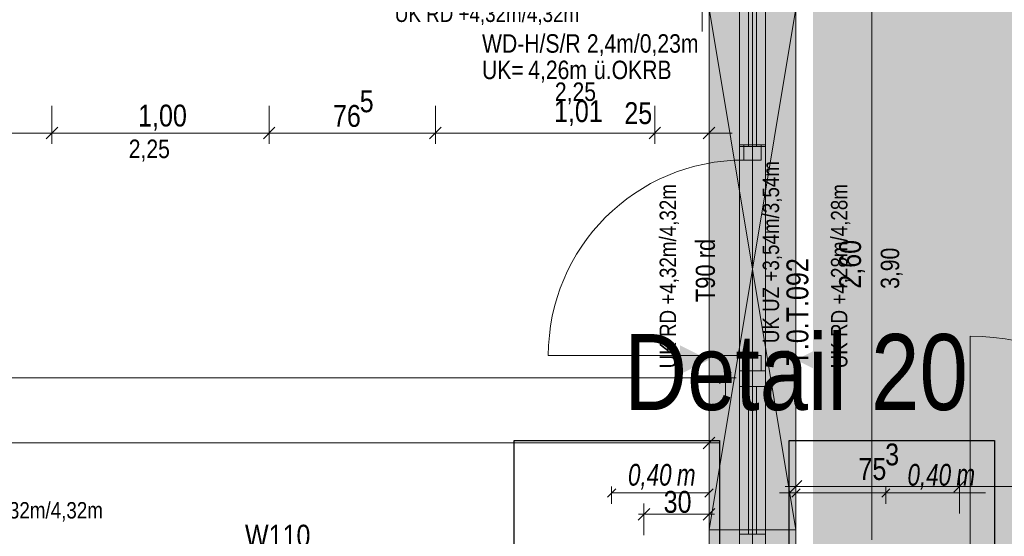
# Model space of a CAD drawing. Extents: x -500 to 300, y 62 to 1162.
# Tile 73 of 90: x -66 to 25, y 780 to 827. Entities that reach past the tile are written whole.
import ezdxf
from ezdxf.lldxf.tags import DXFTag

# ---------------------------------------------------------------- set-up
doc = ezdxf.new("R2010")
doc.units = 0
doc.layers.get('0').update_dxf_attribs({"lineweight": 13})
for name, color, linetype, lineweight, true_color in [('--Bem innen', 9, 'Continuous', 13, 0x808080), ('00_Beschriftung UZ', 3, 'Continuous', 35, 0x00ff00), ('30 -34 Innenwände- 11 Durchbruch', 4, 'Continuous', 9, 0x00ffff), ('30 -34 Innenwände- 2 nichttragend', 7, 'Continuous', 18, 0xff7fe6), ('30 -34 Innenwände- 4 Türen_Fenster', 7, 'Continuous', 15, 0x9955ff), ('30 -35 Decken- 1 Konstruktion-Träger- Stahlbeton', 7, 'Continuous', 13, 0x33aa00), ('70 -76 Bemaßung- 2 Allgemein', 9, 'Continuous', 5, 0x808080), ('E_Aussparung Bemaßung', 5, 'Continuous', 9, 0x0000ff), ('E_Leerrohr_Detailnummer', 1, 'Continuous', 25, 0xff0000), ('iwb_Layout BA_Markierung', 7, 'Continuous', 9, 0xbadcdc), ('iwb_Schraffur_Unterzug', 7, 'Continuous', 5, 0xffffcc)]:
    doc.layers.add(name, color=color, linetype=linetype, lineweight=lineweight, true_color=true_color)
for name, color, linetype, lineweight in [('70 -71 Achsen- 1 Gebäudeachsen', 7, 'STRICHPUNKT2-A06G93K98I', 18), ('70 -75 Raumstempel- 3 Wandstempel', 7, 'Continuous', 50), ('Keine', 7, 'Continuous', 9)]:
    doc.layers.add(name, color=color, linetype=linetype, lineweight=lineweight)
doc.styles.get("Standard").update_dxf_attribs({"font": 'ARIALN.TTF'})
tags = doc.linetypes.add('fein_strichliert-A06G93KA8I', pattern=[4, 1, -2, 1]).pattern_tags.tags
tags[8:9] = [DXFTag(74, 4), DXFTag(75, 0), DXFTag(340, '0'), DXFTag(46, 0.0), DXFTag(50, 0.0), DXFTag(44, 0.0), DXFTag(45, 0.0)]
tags[6:7] = [DXFTag(74, 4), DXFTag(75, 0), DXFTag(340, '0'), DXFTag(46, 0.0), DXFTag(50, 0.0), DXFTag(44, 0.0), DXFTag(45, 0.0)]
tags[4:5] = [DXFTag(74, 4), DXFTag(75, 0), DXFTag(340, '0'), DXFTag(46, 0.0), DXFTag(50, 0.0), DXFTag(44, 0.0), DXFTag(45, 0.0)]
tags = doc.linetypes.add('STRICHPUNKT2-A06G93K98I', pattern=[12.7, 6.35, -3.175, 0, -3.175]).pattern_tags.tags
tags[10:11] = [DXFTag(74, 4), DXFTag(75, 0), DXFTag(340, '0'), DXFTag(46, 0.0), DXFTag(50, 0.0), DXFTag(44, 0.0), DXFTag(45, 0.0)]
tags[8:9] = [DXFTag(74, 4), DXFTag(75, 0), DXFTag(340, '0'), DXFTag(46, 0.0), DXFTag(50, 0.0), DXFTag(44, 0.0), DXFTag(45, 0.0)]
tags[6:7] = [DXFTag(74, 4), DXFTag(75, 0), DXFTag(340, '0'), DXFTag(46, 0.0), DXFTag(50, 0.0), DXFTag(44, 0.0), DXFTag(45, 0.0)]
tags[4:5] = [DXFTag(74, 4), DXFTag(75, 0), DXFTag(340, '0'), DXFTag(46, 0.0), DXFTag(50, 0.0), DXFTag(44, 0.0), DXFTag(45, 0.0)]

# ---------------------------------------------------------------- blocks, each defined once
blk = doc.blocks.new('Polygon-A06G93K38I')
at = {"color": 0, "linetype": 'ByBlock', "lineweight": -2, "ltscale": 0.13}
blk.add_solid([(7.393, 86.702), (7.226, 1083.814), (76.501, 86.518), (76.501, 1083.814)], dxfattribs=at)
blk = doc.blocks.new('Referenz-A06G93KB8I')
at = {"layer": '00_Beschriftung UZ', "color": 0, "lineweight": -2}
for points in [[(-4.969, 794.77), (-2.299, 796.102), (-4.968, 797.44)], [(0.372, 794.77), (-2.299, 796.102), (0.37, 797.44)], [(3.031, 794.77), (5.701, 796.102), (3.032, 797.44)], [(8.372, 794.77), (5.701, 796.102), (8.37, 797.44)]]:
    blk.add_solid(points, dxfattribs=at)
at = {"layer": '30 -34 Innenwände- 11 Durchbruch', "color": 0, "linetype": 'Continuous', "lineweight": -2, "ltscale": 0.13}
for p, q in [((5.701, 828.453), (-2.299, 780.453)), ((5.701, 780.453), (-2.299, 828.453)), ((-2.299, 780.453), (-2.299, 828.453)), ((-2.299, 828.453), (5.701, 780.453)), ((5.701, 828.453), (-2.299, 780.453)), ((5.701, 780.453), (5.701, 828.453)), ((-2.299, 780.453), (5.701, 780.453))]:
    blk.add_line(p, q, dxfattribs=at)
at = {"layer": '30 -34 Innenwände- 11 Durchbruch', "color": 0, "lineweight": -2}
for points in [[(1.701, 804.453), (-2.299, 828.453), (1.701, 828.453)], [(1.701, 804.453), (1.701, 828.453), (5.701, 828.453)], [(1.701, 780.453), (-2.299, 780.453), (1.701, 804.453)], [(1.701, 780.453), (1.701, 804.453), (5.701, 780.453)]]:
    blk.add_solid(points, dxfattribs=at)
at = {"layer": '30 -34 Innenwände- 2 nichttragend', "color": 0, "linetype": 'Continuous', "lineweight": -2, "ltscale": 0.13}
for p, q in [((2.901, 815.903), (0.501, 815.903)), ((2.901, 815.903), (0.501, 815.903)), ((2.901, 815.753), (0.501, 815.753)), ((2.901, 815.753), (0.501, 815.753)), ((2.901, 795.103), (0.501, 795.103)), ((2.901, 795.103), (0.501, 795.103)), ((2.901, 795.103), (0.501, 795.103)), ((0.501, 793.653), (0.501, 795.103)), ((2.901, 793.653), (2.901, 795.103)), ((2.901, 793.653), (0.501, 793.653)), ((2.901, 793.653), (0.501, 793.653)), ((0.501, 778.453), (0.501, 780.053)), ((2.901, 780.053), (0.501, 780.053)), ((2.901, 780.053), (0.501, 780.053)), ((2.901, 778.453), (2.901, 780.053))]:
    blk.add_line(p, q, dxfattribs=at)
at = {"layer": '30 -34 Innenwände- 4 Türen_Fenster', "color": 0, "linetype": 'Continuous', "lineweight": -2, "ltscale": 0.13}
for p, q in [((0.501, 815.753), (0.501, 829.353)), ((1.341, 815.753), (1.341, 829.353)), ((2.061, 829.353), (2.061, 815.753)), ((2.901, 815.753), (2.901, 829.353)), ((0.901, 814.503), (0.901, 815.903)), ((0.901, 815.903), (2.501, 815.903)), ((2.501, 815.903), (2.501, 814.503)), ((1.341, 815.753), (0.501, 815.753)), ((2.061, 815.753), (1.341, 815.753)), ((2.061, 815.753), (2.901, 815.753)), ((2.501, 814.503), (0.901, 814.503)), ((0.901, 795.103), (0.901, 796.503)), ((0.901, 796.503), (2.501, 796.503)), ((2.501, 796.503), (2.501, 795.103)), ((2.501, 795.103), (0.901, 795.103)), ((0.501, 780.053), (0.501, 793.653)), ((0.501, 793.653), (1.341, 793.653)), ((1.341, 780.053), (1.341, 793.653)), ((1.341, 793.653), (2.061, 793.653)), ((2.901, 793.653), (2.061, 793.653)), ((2.061, 793.653), (2.061, 780.053)), ((2.901, 780.053), (2.901, 793.653)), ((1.341, 780.053), (0.501, 780.053)), ((2.061, 780.053), (1.341, 780.053)), ((2.061, 780.053), (2.901, 780.053))]:
    blk.add_line(p, q, dxfattribs=at)
at = {"layer": '30 -34 Innenwände- 4 Türen_Fenster', "color": 0, "linetype": 'fein_strichliert-A06G93KA8I', "lineweight": -2, "ltscale": 0.13}
for p, q in [((0.501, 795.103), (0.501, 815.903)), ((2.901, 795.103), (2.901, 815.903)), ((21.751, 777.273), (21.751, 798.273)), ((0.901, 796.503), (-17.099, 796.503))]:
    blk.add_line(p, q, dxfattribs=at)
for centre, major_axis in [((0.901, 796.503), (0, 18)), ((21.751, 777.273), (21, 0))]:
    blk.add_ellipse(centre, major_axis=major_axis, ratio=1, start_param=0, end_param=1.570796, dxfattribs=at)
at = {"layer": '30 -35 Decken- 1 Konstruktion-Träger- Stahlbeton', "color": 0, "linetype": 'fein_strichliert-A06G93KA8I', "lineweight": -2, "ltscale": 0.13}
for p, q in [((-2.299, 830.453), (-2.299, 778.453)), ((5.701, 830.453), (5.701, 778.453))]:
    blk.add_line(p, q, dxfattribs=at)
at = {"layer": '70 -71 Achsen- 1 Gebäudeachsen', "color": 0, "linetype": 'STRICHPUNKT2-A06G93K98I', "lineweight": -2, "ltscale": 0.13}
blk.add_line((1.701, 1084.393), (1.701, 84.953), dxfattribs=at)
at = {"layer": '70 -76 Bemaßung- 2 Allgemein', "color": 0, "linetype": 'Continuous', "lineweight": -2, "ltscale": 0.13}
for p, q in [((-2.927, 828.953), (-2.927, 827.393)), ((12.701, 829.393), (12.701, 779.514)), ((-2.927, 827.393), (-2.927, 826.333)), ((-62.799, 819.491), (-62.799, 815.991)), ((-62.799, 819.491), (-62.799, 815.991)), ((-42.799, 819.491), (-42.799, 815.991)), ((-42.799, 819.491), (-42.799, 815.991)), ((-27.499, 819.491), (-27.499, 815.991)), ((-27.499, 819.491), (-27.499, 815.991)), ((-7.299, 819.491), (-7.299, 815.991)), ((-7.299, 819.491), (-7.299, 815.991)), ((-2.299, 819.491), (-2.299, 815.991)), ((-63.859, 816.991), (-75.738, 816.991)), ((-61.799, 816.991), (-63.859, 816.991)), ((-63.799, 816.991), (-61.738, 816.991)), ((-63.329, 816.46), (-62.268, 817.521)), ((-62.268, 817.521), (-63.329, 816.46)), ((-43.859, 816.991), (-61.738, 816.991)), ((-41.799, 816.991), (-43.859, 816.991)), ((-43.799, 816.991), (-41.738, 816.991)), ((-42.268, 817.521), (-43.329, 816.46)), ((-43.329, 816.46), (-42.268, 817.521)), ((-28.559, 816.991), (-41.738, 816.991)), ((-26.499, 816.991), (-28.559, 816.991)), ((-28.499, 816.991), (-26.438, 816.991)), ((-28.029, 816.46), (-26.968, 817.521)), ((-26.968, 817.521), (-28.029, 816.46)), ((-8.359, 816.991), (-26.438, 816.991)), ((-8.359, 816.991), (-9.42, 816.991)), ((-6.299, 816.991), (-8.359, 816.991)), ((-6.299, 816.991), (-8.359, 816.991)), ((-6.768, 817.521), (-7.829, 816.46)), ((-6.768, 817.521), (-7.829, 816.46)), ((-2.299, 816.991), (-7.299, 816.991)), ((-3.299, 816.991), (-1.238, 816.991)), ((-2.829, 816.46), (-1.768, 817.521)), ((-1.238, 816.991), (-0.178, 816.991)), ((-0.799, 791.953), (-0.799, 795.453)), ((-1.859, 794.453), (-150.238, 794.453)), ((0.201, 794.453), (-1.859, 794.453)), ((-0.268, 794.984), (-1.329, 793.923)), ((-1.768, 788.984), (-2.829, 787.923)), ((-2.299, 785.953), (-2.299, 789.453)), ((-3.359, 788.453), (-145.238, 788.453)), ((-1.299, 788.453), (-3.359, 788.453)), ((5.701, 781.953), (5.701, 785.453)), ((20.751, 781.953), (20.751, 785.453)), ((20.751, 781.953), (20.751, 785.453)), ((4.701, 784.453), (6.762, 784.453)), ((5.171, 783.923), (6.232, 784.984)), ((19.691, 784.453), (6.762, 784.453)), ((21.751, 784.453), (19.691, 784.453)), ((19.751, 784.453), (21.812, 784.453)), ((21.282, 784.984), (20.221, 783.923)), ((20.221, 783.923), (21.282, 784.984)), ((42.691, 784.453), (21.812, 784.453)), ((-8.829, 781.347), (-7.768, 782.408)), ((-8.299, 779.951), (-8.299, 782.877)), ((-1.768, 782.408), (-2.829, 781.347)), ((-2.299, 781.453), (-2.299, 782.877)), ((-8.799, 781.877), (-7.238, 781.877)), ((-3.359, 781.877), (-7.238, 781.877)), ((-1.799, 781.877), (-3.359, 781.877)), ((12.701, 779.514), (12.701, 780.574))]:
    blk.add_line(p, q, dxfattribs=at)
at = {"layer": '--Bem innen', "color": 0, "linetype": 'Continuous', "lineweight": -2, "ltscale": 0.13, "char_height": 1.7, "attachment_point": 1}
for insert in [(-16.499, 821.647), (-55.731, 816.385)]:
    blk.add_mtext('{\\fArial Narrow;2,25}', dxfattribs=dict(at, insert=insert))
at = {"layer": '--Bem innen', "color": 0, "linetype": 'Continuous', "lineweight": -2, "ltscale": 0.13, "insert": (13.507, 802.639), "char_height": 1.7, "attachment_point": 1, "rotation": 90}
blk.add_mtext('{\\fArial Narrow;3,90}', dxfattribs=at)
at = {"layer": '00_Beschriftung UZ', "color": 0, "linetype": 'ByBlock', "lineweight": -2, "ltscale": 0.13, "char_height": 1.51033, "attachment_point": 1}
for insert in [(-31.23, 828.729), (-75.08, 783.004)]:
    blk.add_mtext('{\\fArial Narrow;UK RD +4,32m/4,32m}', dxfattribs=dict(at, insert=insert))
at = {"layer": '00_Beschriftung UZ', "color": 0, "linetype": 'ByBlock', "lineweight": -2, "ltscale": 0.13, "char_height": 1.51033, "attachment_point": 1, "rotation": 90}
for s, insert in [('{\\fArial Narrow;UK UZ +3,54m/3,54m}', (2.636, 797.636)), ('{\\fArial Narrow;UK RD +4,32m/4,32m}', (-6.849, 795.321)), ('{\\fArial Narrow;UK RD +4,28m/4,28m}', (8.926, 795.321))]:
    blk.add_mtext(s, dxfattribs=dict(at, insert=insert))
at = {"layer": '30 -34 Innenwände- 11 Durchbruch', "color": 0, "linetype": 'Continuous', "lineweight": -2, "ltscale": 0.13, "char_height": 1.7, "attachment_point": 1}
for s, insert in [('{\\fArial Narrow;WD-H/S/R}', (-23.204, 826.091)), ('{\\fArial Narrow;2,4m/0,23m}', (-13.554, 826.091)), ('{\\fArial Narrow;UK=}', (-23.204, 823.656)), ('{\\fArial Narrow;4,26m}', (-18.952, 823.656)), ('{\\fArial Narrow;ü.OKRB}', (-12.895, 823.656))]:
    blk.add_mtext(s, dxfattribs=dict(at, insert=insert))
at = {"layer": '70 -75 Raumstempel- 3 Wandstempel', "color": 0, "linetype": 'Continuous', "lineweight": -2, "ltscale": 0.13, "insert": (-45.029, 780.917), "char_height": 2.01377, "attachment_point": 1}
blk.add_mtext('{\\fArial Narrow;W110}', dxfattribs=at)
at = {"layer": '70 -76 Bemaßung- 2 Allgemein', "color": 0, "linetype": 'Continuous', "lineweight": -2, "ltscale": 0.13, "char_height": 2.01377, "attachment_point": 1}
for s, insert in [('{\\fArial Narrow;5}', (-34.465, 820.919)), ('{\\fArial Narrow;1,00}', (-54.867, 819.606)), ('{\\fArial Narrow;76}', (-36.926, 819.576)), ('{\\fArial Narrow;1,01}', (-16.578, 820.016)), ('{\\fArial Narrow;25}', (-10.099, 819.833)), ('{\\fArial Narrow;3}', (13.916, 788.4)), ('{\\fArial Narrow;75}', (11.455, 787.057)), ('{\\fArial Narrow;30}', (-6.481, 784.029))]:
    blk.add_mtext(s, dxfattribs=dict(at, insert=insert))
at = {"layer": '70 -76 Bemaßung- 2 Allgemein', "color": 0, "linetype": 'Continuous', "lineweight": -2, "ltscale": 0.13, "insert": (9.676, 802.657), "char_height": 2.01377, "attachment_point": 1, "rotation": 90}
blk.add_mtext('{\\fArial Narrow;2,60}', dxfattribs=at)
at = {"layer": 'Keine', "color": 0, "linetype": 'Continuous', "lineweight": -2, "ltscale": 0.13, "attachment_point": 1, "rotation": 90}
for s, insert, char_height in [('{\\fArial Narrow;T90 rd}', (-3.522, 801.415), 1.76205), ('{\\fArial Narrow;T.0.T.092}', (4.826, 795.589), 2.01377)]:
    blk.add_mtext(s, dxfattribs=dict(at, insert=insert, char_height=char_height))
blk = doc.blocks.new('Referenz-A06G93KD8I')
at = {"layer": 'iwb_Schraffur_Unterzug', "linetype": 'Continuous', "ltscale": 0.13}
blk.add_solid([(-2.298, 227.453), (-2.298, 830.453), (5.702, 227.453), (5.702, 830.453)], dxfattribs=at)
blk = doc.blocks.new('Einzeiliger Text-A06G93NB8I')
at = {"color": 0, "lineweight": -2, "insert": (-10.111, 798.479), "char_height": 7, "attachment_point": 1}
blk.add_mtext('{\\fArial Narrow;Detail 20}', dxfattribs=at)
blk = doc.blocks.new('Polygon-A06G93ND8I')
at = {"color": 0, "linetype": 'ByBlock', "lineweight": -2, "ltscale": 0.25}
for p, q in [((-20.246, 788.677), (-1.337, 788.677)), ((-20.246, 774.129), (-20.246, 788.677)), ((-1.337, 788.677), (-1.337, 774.129)), ((-1.337, 774.129), (-20.246, 774.129))]:
    blk.add_line(p, q, dxfattribs=at)
blk = doc.blocks.new('Maß-A06G93NN8I')
at = {"color": 0, "linetype": 'ByBlock', "lineweight": -2, "ltscale": 0.13}
for p, q in [((-10.893, 784.235), (-11.657, 783.472)), ((-11.275, 784.453), (-11.275, 782.853)), ((-1.916, 784.235), (-2.68, 783.472)), ((-2.298, 784.453), (-2.298, 782.853)), ((-2.298, 783.853), (-11.275, 783.853))]:
    blk.add_line(p, q, dxfattribs=at)
at = {"color": 0, "linetype": 'ByBlock', "lineweight": -2, "ltscale": 0.13, "char_height": 2, "attachment_point": 1}
for s, insert in [('{\\W0.9;\\fArial Narrow|b0|i1;0,40 }', (-9.764, 786.52)), ('{\\W0.9;\\fArial Narrow|b0|i1;m}', (-5.26, 786.52))]:
    blk.add_mtext(s, dxfattribs=dict(at, insert=insert))
blk = doc.blocks.new('Polygon-A06G93NP8I')
at = {"color": 0, "linetype": 'ByBlock', "lineweight": -2, "ltscale": 0.25}
for p, q in [((5.061, 788.677), (23.97, 788.677)), ((5.061, 774.129), (5.061, 788.677)), ((23.97, 788.677), (23.97, 774.129)), ((23.97, 774.129), (5.061, 774.129))]:
    blk.add_line(p, q, dxfattribs=at)
blk = doc.blocks.new('Maß-A06G93NZ8I')
at = {"color": 0, "linetype": 'ByBlock', "lineweight": -2, "ltscale": 0.13}
for p, q in [((5.32, 783.472), (6.084, 784.235)), ((5.702, 784.453), (5.702, 782.853)), ((13.592, 783.472), (14.356, 784.235)), ((13.974, 784.453), (13.974, 782.853)), ((4.175, 783.853), (23.156, 783.853))]:
    blk.add_line(p, q, dxfattribs=at)
at = {"color": 0, "linetype": 'ByBlock', "lineweight": -2, "ltscale": 0.13, "char_height": 2, "attachment_point": 1}
for s, insert in [('{\\W0.9;\\fArial Narrow|b0|i1;0,40 }', (15.969, 786.52)), ('{\\W0.9;\\fArial Narrow|b0|i1;m}', (20.474, 786.52))]:
    blk.add_mtext(s, dxfattribs=dict(at, insert=insert))

msp = doc.modelspace()

# ---------------------------------------------------------------- block references
at = {"color": 8, "lineweight": 13, "ltscale": 0.13, "true_color": 0x808080}
msp.add_blockref('Referenz-A06G93KB8I', (0, 0), dxfattribs=at)
at = {"color": 8, "lineweight": 25, "ltscale": 0.25, "true_color": 0x808080}
msp.add_blockref('Referenz-A06G93KD8I', (0, 0), dxfattribs=at)
at = {"layer": 'E_Aussparung Bemaßung', "ltscale": 0.13}
for name in ['Maß-A06G93NN8I', 'Maß-A06G93NZ8I']:
    msp.add_blockref(name, (0, 0), dxfattribs=at)
at = {"layer": 'E_Leerrohr_Detailnummer', "ltscale": 0.25}
for name in ['Einzeiliger Text-A06G93NB8I', 'Polygon-A06G93ND8I', 'Polygon-A06G93NP8I']:
    msp.add_blockref(name, (0, 0), dxfattribs=at)
at = {"layer": 'iwb_Layout BA_Markierung', "ltscale": 0.13}
msp.add_blockref('Polygon-A06G93K38I', (0, 0), dxfattribs=at)

doc.saveas('drawing.dxf')
